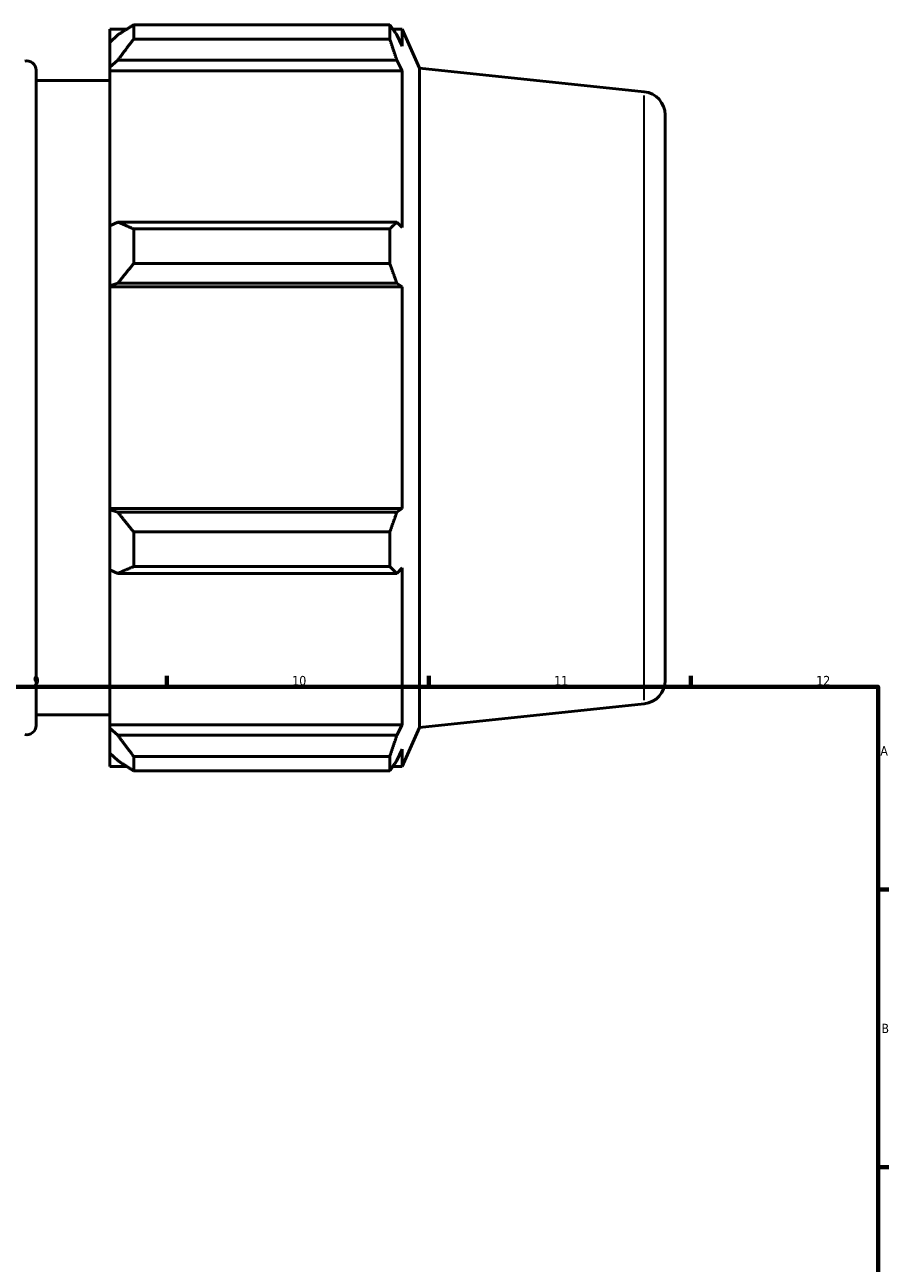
# Model space of a CAD drawing. Header units: millimetres. Extents: x -435 to 1325, y -90 to 884.
# Tile 7 of 9: x 593 to 824, y 420 to 751. Entities that reach past the tile are written whole.
import ezdxf

# ---------------------------------------------------------------- set-up
doc = ezdxf.new("R2010")
doc.units = ezdxf.units.MM
for name, color, linetype, lineweight in [('Border (ISO)', 7, 'Continuous', 70), ('Visible (ISO)', 7, 'Continuous', 50), ('Visible Narrow (ISO)', 7, 'Continuous', 35)]:
    doc.layers.add(name, color=color, linetype=linetype, lineweight=lineweight)
doc.styles.add('Note Text (ISO)', font='tahoma.ttf')

# ---------------------------------------------------------------- blocks, each defined once
blk = doc.blocks.new('Borders Default Border')
at = {"layer": 'Border (ISO)'}
for p, q in [((630.75, 574), (630.75, 576.9)), ((700.83, 574), (700.83, 576.9)), ((770.92, 574), (770.92, 576.9)), ((821, 519.75), (823.9, 519.75)), ((821, 445.5), (823.9, 445.5))]:
    blk.add_line(p, q, dxfattribs=at)
at = {"layer": 'Border (ISO)', "flags": 128}
blk.add_lwpolyline([(20, 20), (20, 574), (821, 574), (821, 20), (20, 20)], dxfattribs=at)
at = {"layer": 'Border (ISO)', "color": 232, "true_color": 0xca0064, "char_height": 2.5, "attachment_point": 7, "style": 'Note Text (ISO)'}
for s, insert in [('9', (594.88, 574.35)), ('10', (664.29, 574.35)), ('11', (734.37, 574.4)), ('12', (804.46, 574.4)), ('A', (821.59, 555.62)), ('B', (821.89, 481.38))]:
    blk.add_mtext(s, dxfattribs=dict(at, insert=insert))

msp = doc.modelspace()

# ---------------------------------------------------------------- linework, layer by layer
at = {"layer": 'Visible (ISO)'}
for p, q in [((615.5169, 749.8715), (615.5169, 746.3199)), ((615.5169, 749.8715), (620.0295, 749.8715)), ((621.8769, 751.0299), (621.8769, 747.1969)), ((621.8769, 751.0299), (690.3727, 751.0299)), ((690.3727, 747.1969), (690.3727, 751.0299)), ((691.1952, 749.8715), (693.6762, 749.8715)), ((693.6762, 745.309), (693.6762, 749.8715)), ((698.3169, 739.4484), (693.6762, 749.8715)), ((617.6369, 748.3418), (615.5169, 746.3199)), ((615.5169, 739.6733), (615.5169, 746.3199)), ((690.3727, 747.1969), (621.8769, 747.1969)), ((693.6762, 745.309), (692.2604, 748.3418)), ((595.7865, 738.8973), (595.7865, 563.6858)), ((615.5169, 739.6733), (617.6369, 741.5538)), ((615.5169, 738.7331), (615.5169, 739.6733)), ((615.5169, 738.7331), (615.5169, 697.3002)), ((615.5169, 738.7331), (693.6762, 738.7331)), ((617.6369, 741.5538), (692.2604, 741.5538)), ((692.2604, 741.5538), (693.6762, 738.7331)), ((693.6762, 696.8107), (693.6762, 738.7331)), ((698.3169, 563.1347), (698.3169, 739.4484)), ((758.4345, 733.1298), (698.3169, 739.4484)), ((595.7865, 736.0915), (615.5169, 736.0915)), ((764.0312, 726.914), (764.0312, 575.6691)), ((617.6369, 698.2791), (615.5169, 697.3002)), ((615.5169, 681.2539), (615.5169, 697.3002)), ((692.2604, 698.2791), (617.6369, 698.2791)), ((621.8769, 696.4376), (621.8769, 687.1838)), ((621.8769, 696.4376), (690.3727, 696.4376)), ((690.3727, 687.1838), (690.3727, 696.4376)), ((693.6762, 696.8107), (692.2604, 698.2791)), ((690.3727, 687.1838), (621.8769, 687.1838)), ((615.5169, 681.2539), (617.6369, 681.8914)), ((615.5169, 680.9351), (615.5169, 681.2539)), ((615.5169, 680.9351), (615.5169, 621.648)), ((615.5169, 680.9351), (693.6762, 680.9351)), ((617.6369, 681.8914), (692.2604, 681.8914)), ((692.2604, 681.8914), (693.6762, 680.9351)), ((693.6762, 621.648), (693.6762, 680.9351)), ((615.5169, 621.3292), (615.5169, 621.648)), ((615.5169, 621.648), (693.6762, 621.648)), ((615.5169, 605.2829), (615.5169, 621.3292)), ((617.6369, 620.6917), (615.5169, 621.3292)), ((692.2604, 620.6917), (617.6369, 620.6917)), ((693.6762, 621.648), (692.2604, 620.6917)), ((621.8769, 615.3993), (621.8769, 606.1455)), ((621.8769, 615.3993), (690.3727, 615.3993)), ((690.3727, 606.1455), (690.3727, 615.3993)), ((690.3727, 606.1455), (621.8769, 606.1455)), ((615.5169, 605.2829), (617.6369, 604.304)), ((615.5169, 605.2829), (615.5169, 563.85)), ((617.6369, 604.304), (692.2604, 604.304)), ((692.2604, 604.304), (693.6762, 605.7724)), ((693.6762, 563.85), (693.6762, 605.7724)), ((595.7865, 566.4915), (615.5169, 566.4915)), ((758.4345, 569.4533), (698.3169, 563.1347)), ((615.5169, 562.9098), (615.5169, 563.85)), ((615.5169, 563.85), (693.6762, 563.85)), ((693.6762, 563.85), (692.2604, 561.0293)), ((698.3169, 563.1347), (693.6762, 552.7115)), ((615.5169, 556.2632), (615.5169, 562.9098)), ((617.6369, 561.0293), (615.5169, 562.9098)), ((692.2604, 561.0293), (617.6369, 561.0293)), ((692.2604, 554.2413), (693.6762, 557.2741)), ((693.6762, 552.7115), (693.6762, 557.2741)), ((615.5169, 556.2632), (617.6369, 554.2413)), ((615.5169, 556.2632), (615.5169, 552.7115)), ((621.8769, 555.3862), (621.8769, 551.5532)), ((621.8769, 555.3862), (690.3727, 555.3862)), ((690.3727, 551.5532), (690.3727, 555.3862)), ((615.5169, 552.7115), (620.0295, 552.7115)), ((690.3727, 551.5532), (621.8769, 551.5532)), ((691.1952, 552.7115), (693.6762, 552.7115))]:
    msp.add_line(p, q, dxfattribs=at)
for centre, radius, start, end in [((593.2865, 738.8973), 2.5, 0, 102.498431), ((757.7812, 726.914), 6.25, 0, 84), ((757.7812, 575.6691), 6.25, 276, 0), ((593.2865, 563.6858), 2.5, 257.501569, 0)]:
    msp.add_arc(centre, radius, start, end, dxfattribs=at)
for points, weights in [([(621.8769, 751.0299), (619.6721, 749.6584), (617.6369, 748.3418)], [1.01333848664, 1.00959252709, 1.0050393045]), ([(690.3727, 751.0299), (691.3543, 749.6584), (692.2604, 748.3418)], [1, 1.00202000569, 1.00322446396]), ([(617.6369, 741.5538), (619.6721, 744.3177), (621.8769, 747.1969)], [1.0050393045, 1.00959252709, 1.01333848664]), ([(692.2604, 741.5538), (691.3543, 744.3177), (690.3727, 747.1969)], [1.00322446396, 1.00202000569, 1]), ([(621.8769, 696.4376), (619.6721, 697.3771), (617.6369, 698.2791)], [1.01333848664, 1.00959252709, 1.0050393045]), ([(690.3727, 696.4376), (691.3543, 697.3771), (692.2604, 698.2791)], [1, 1.00202000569, 1.00322446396]), ([(617.6369, 681.8914), (619.6721, 684.4836), (621.8769, 687.1838)], [1.0050393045, 1.00959252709, 1.01333848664]), ([(692.2604, 681.8914), (691.3543, 684.4836), (690.3727, 687.1838)], [1.00322446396, 1.00202000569, 1]), ([(621.8769, 615.3993), (619.6721, 618.0995), (617.6369, 620.6917)], [1.01333848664, 1.00959252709, 1.0050393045]), ([(690.3727, 615.3993), (691.3543, 618.0995), (692.2604, 620.6917)], [1, 1.00202000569, 1.00322446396]), ([(617.6369, 604.304), (619.6721, 605.206), (621.8769, 606.1455)], [1.0050393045, 1.00959252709, 1.01333848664]), ([(692.2604, 604.304), (691.3543, 605.206), (690.3727, 606.1455)], [1.00322446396, 1.00202000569, 1]), ([(621.8769, 555.3862), (619.6721, 558.2653), (617.6369, 561.0293)], [1.01333848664, 1.00959252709, 1.0050393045]), ([(690.3727, 555.3862), (691.3543, 558.2653), (692.2604, 561.0293)], [1, 1.00202000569, 1.00322446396]), ([(617.6369, 554.2413), (619.6721, 552.9247), (621.8769, 551.5532)], [1.0050393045, 1.00959252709, 1.01333848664]), ([(692.2604, 554.2413), (691.3543, 552.9247), (690.3727, 551.5532)], [1.00322446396, 1.00202000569, 1])]:
    msp.add_rational_spline(points, weights, degree=2, dxfattribs=at)
at = {"layer": 'Visible Narrow (ISO)'}
msp.add_line((758.4345, 570.4609), (758.4345, 732.1222), dxfattribs=at)

# ---------------------------------------------------------------- block references
msp.add_blockref('Borders Default Border', (0, 0))

doc.saveas('drawing.dxf')
